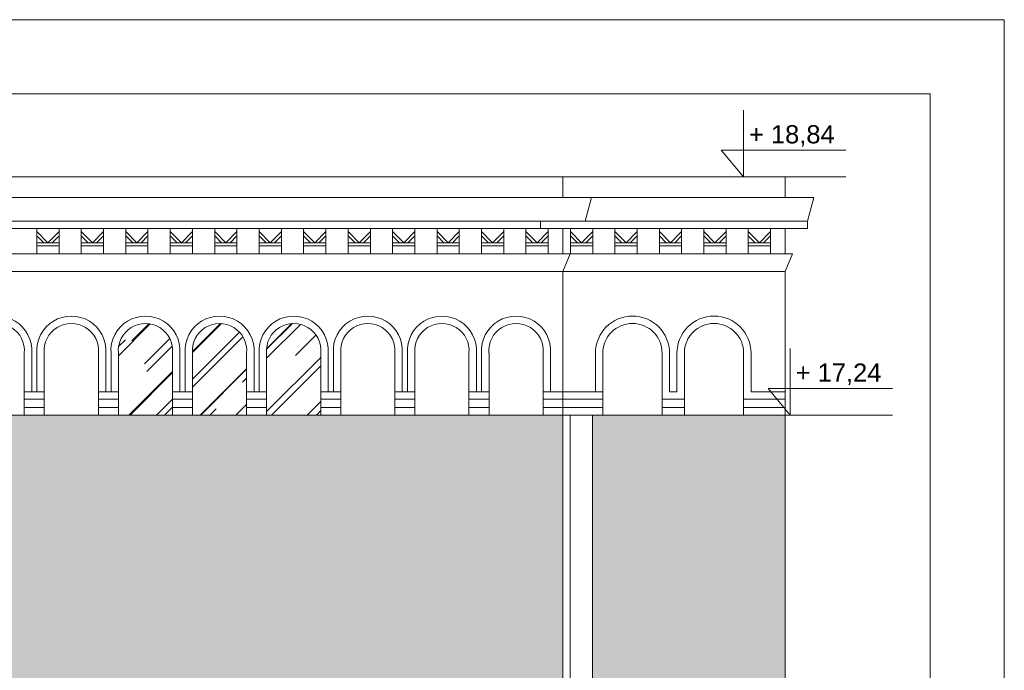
# Model space of a CAD drawing. Header units: millimetres. Extents: x -5254 to 173417, y -28809 to -6400.
# Tile 235 of 256: x 141683 to 142347, y -18130 to -17691. Entities that reach past the tile are written whole.
import ezdxf

# ---------------------------------------------------------------- set-up
doc = ezdxf.new("R2010")
doc.units = ezdxf.units.MM
for name, color, linetype, lineweight in [('mre_cegła', 7, 'Continuous', 5), ('mre_cienka', 7, 'Continuous', 15), ('mre_cienkie', 7, 'Continuous', 9), ('mre_koty', 7, 'Continuous', 13), ('mre_szyby', 7, 'Continuous', 13), ('mre_tabela', 7, 'Continuous', 20), ('mre_ściany', 7, 'Continuous', 20)]:
    doc.layers.add(name, color=color, linetype=linetype, lineweight=lineweight)
doc.styles.add('TABELKA', font='arial.ttf')
pattern_1 = [(0, (131502.005, -23452.909), (0, 6.77418), []), (90, (131502.005, -23452.909), (-10.16, 6.77418), [6.77418, -6.77418])]

# ---------------------------------------------------------------- blocks, each defined once
blk = doc.blocks.new('KOTA')
at = {"color": 0}
for p, q in [((0, 0), (0, 50)), ((-16.57, 20), (76.79, 20)), ((-16.57, 20), (0, 0))]:
    blk.add_line(p, q, dxfattribs=at)
at = {"color": 0, "style": 'TABELKA', "flags": 4}
blk.add_attdef('POZIOM', (1.41, 25), '', height=13.67, rotation=360, dxfattribs=at)

msp = doc.modelspace()

# ---------------------------------------------------------------- hatches: boundary and pattern name
at = {"layer": 'mre_cegła'}
h = msp.add_hatch(dxfattribs=at)
h.set_pattern_fill('AR-BRSTD', color=256, scale=0.1)
h.set_pattern_definition(pattern_1)
h.paths.add_polyline_path([(135894.1, -17957.48), (135764.1, -17957.48), (135764.1, -18945.65), (135894.1, -18945.65)])
h.paths.add_polyline_path([(142198.95, -17957.48), (142170.95, -17957.48), (142068.95, -17957.48), (142068.95, -18945.58), (142146.41, -18945.58), (142198.95, -18945.65)])
h = msp.add_hatch(dxfattribs=at)
h.set_pattern_fill('AR-BRSTD', color=256, scale=0.1)
h.set_pattern_definition(pattern_1)
h.paths.add_polyline_path([(140943.45, -17957.48), (139300.38, -17957.48), (139300.38, -18426.15), (140943.45, -18426.15)])
h.paths.add_polyline_path([(139942.53, -18207.38), (139890.11, -18207.38), (139890.11, -18402.22), (139827.11, -18402.22), (139827.11, -18212.38), (139817.11, -18212.38), (139817.11, -18402.22, -0.256629), (139797.11, -18402.22), (139797.11, -18212.38), (139787.11, -18212.38), (139787.11, -18402.22), (139724.11, -18402.22), (139724.11, -18207.38), (139671.7, -18207.38, -0.552546), (139807.11, -18155.81, -0.552546)], flags=16)
h.paths.add_polyline_path([(140135.02, -18155.81, -0.552546), (140270.43, -18207.38), (140218.02, -18207.38), (140218.02, -18402.22), (140155.02, -18402.22), (140155.02, -18212.38), (140145.02, -18212.38), (140145.02, -18402.22, -0.256629), (140125.02, -18402.22), (140125.02, -18212.38), (140115.02, -18212.38), (140115.02, -18402.22), (140052.02, -18402.22), (140052.02, -18207.38), (139999.61, -18207.38, -0.552546)], flags=16)
h.paths.add_polyline_path([(139620.79, -18207.38), (139568.38, -18207.38), (139568.38, -18402.22), (139505.38, -18402.22), (139505.38, -18212.38), (139495.38, -18212.38), (139495.38, -18402.22, -0.256629), (139475.38, -18402.22), (139475.38, -18212.38), (139465.38, -18212.38), (139465.38, -18402.22), (139402.38, -18402.22), (139402.38, -18207.38), (139349.97, -18207.38, -0.552546), (139485.38, -18155.81, -0.552546)], flags=16)
h.paths.add_polyline_path([(140458.02, -18155.81, -0.552546), (140593.43, -18207.38), (140541.02, -18207.38), (140541.02, -18402.22), (140478.02, -18402.22), (140478.02, -18212.38), (140468.02, -18212.38), (140468.02, -18402.22, -0.256629), (140448.02, -18402.22), (140448.02, -18212.38), (140438.02, -18212.38), (140438.02, -18402.22), (140375.02, -18402.22), (140375.02, -18207.38), (140322.61, -18207.38, -0.552546)], flags=16)
h.paths.add_polyline_path([(140782.02, -18155.81, -0.552546), (140917.43, -18207.38), (140865.02, -18207.38), (140865.02, -18402.22), (140802.02, -18402.22), (140802.02, -18212.38), (140792.02, -18212.38), (140792.02, -18402.22, -0.256629), (140772.02, -18402.22), (140772.02, -18212.38), (140762.02, -18212.38), (140762.02, -18402.22), (140699.02, -18402.22), (140699.02, -18207.38), (140646.61, -18207.38, -0.552546)], flags=16)
h.paths.add_polyline_path([(140943.45, -18438.15), (139300.38, -18438.15), (139300.38, -18945.65), (140943.45, -18945.65)])
h.paths.add_polyline_path([(139915.11, -18627.78), (139915.11, -18652.76), (139905.11, -18652.76), (139905.11, -18844.65), (139914.61, -18844.65), (139914.61, -18865.65), (139890.11, -18865.65), (139890.11, -18859.65), (139880.02, -18859.65), (139875.11, -18859.65), (139739.11, -18859.65), (139734.11, -18859.65), (139724.11, -18859.65), (139724.11, -18865.65), (139699.61, -18865.65), (139699.61, -18844.65), (139709.11, -18844.65), (139709.11, -18652.76), (139699.11, -18652.76), (139699.11, -18627.78, -0.343883)], flags=16)
h.paths.add_polyline_path([(139875.11, -18660.65), (139875.11, -18854.65), (139739.11, -18854.65), (139739.11, -18660.65, -0.294118)], flags=0)
h.paths.add_polyline_path([(139812.11, -18717.93), (139802.11, -18717.93), (139802.11, -18715.93), (139812.11, -18715.93)], flags=0)
h.paths.add_polyline_path([(139812.11, -18727.93), (139812.11, -18729.93), (139802.11, -18729.93), (139802.11, -18727.93)], flags=0)
h.paths.add_polyline_path([(139593.38, -18627.78), (139593.38, -18652.76), (139583.38, -18652.76), (139583.38, -18844.65), (139592.88, -18844.65), (139592.88, -18865.65), (139568.38, -18865.65), (139568.38, -18859.65), (139558.29, -18859.65), (139553.38, -18859.65), (139417.38, -18859.65), (139412.38, -18859.65), (139402.38, -18859.65), (139402.38, -18865.65), (139377.88, -18865.65), (139377.88, -18844.65), (139387.38, -18844.65), (139387.38, -18652.76), (139377.38, -18652.76), (139377.38, -18627.78, -0.343883)], flags=16)
h.paths.add_polyline_path([(140027.02, -18627.78, -0.343883), (140243.02, -18627.78), (140243.02, -18652.76), (140233.02, -18652.76), (140233.02, -18844.65), (140242.52, -18844.65), (140242.52, -18865.65), (140218.02, -18865.65), (140218.02, -18859.65), (140207.93, -18859.65), (140203.02, -18859.65), (140067.02, -18859.65), (140062.02, -18859.65), (140052.02, -18859.65), (140052.02, -18865.65), (140027.52, -18865.65), (140027.52, -18844.65), (140037.02, -18844.65), (140037.02, -18652.76), (140027.02, -18652.76)], flags=16)
h.paths.add_polyline_path([(139553.38, -18660.65), (139553.38, -18854.65), (139417.38, -18854.65), (139417.38, -18660.65, -0.294118)], flags=0)
h.paths.add_polyline_path([(140067.02, -18660.65, -0.294118), (140203.02, -18660.65), (140203.02, -18854.65), (140067.02, -18854.65)], flags=0)
h.paths.add_polyline_path([(139490.38, -18715.93), (139490.38, -18717.93), (139480.38, -18717.93), (139480.38, -18715.93)], flags=0)
h.paths.add_polyline_path([(140140.02, -18715.93), (140140.02, -18717.93), (140130.02, -18717.93), (140130.02, -18715.93)], flags=0)
h.paths.add_polyline_path([(139490.38, -18727.93), (139490.38, -18729.93), (139480.38, -18729.93), (139480.38, -18727.93)], flags=0)
h.paths.add_polyline_path([(140140.02, -18727.93), (140140.02, -18729.93), (140130.02, -18729.93), (140130.02, -18727.93)], flags=0)
h.paths.add_polyline_path([(140350.02, -18627.78, -0.343883), (140566.02, -18627.78), (140566.02, -18652.76), (140556.02, -18652.76), (140556.02, -18844.65), (140565.52, -18844.65), (140565.52, -18865.65), (140541.02, -18865.65), (140541.02, -18859.65), (140530.93, -18859.65), (140526.02, -18859.65), (140390.02, -18859.65), (140385.02, -18859.65), (140375.02, -18859.65), (140375.02, -18865.65), (140350.52, -18865.65), (140350.52, -18844.65), (140360.02, -18844.65), (140360.02, -18652.76), (140350.02, -18652.76)], flags=16)
h.paths.add_polyline_path([(140390.02, -18660.65, -0.294118), (140526.02, -18660.65), (140526.02, -18854.65), (140390.02, -18854.65)], flags=0)
h.paths.add_polyline_path([(140463.02, -18715.93), (140463.02, -18717.93), (140453.02, -18717.93), (140453.02, -18715.93)], flags=0)
h.paths.add_polyline_path([(140463.02, -18727.93), (140463.02, -18729.93), (140453.02, -18729.93), (140453.02, -18727.93)], flags=0)
h.paths.add_polyline_path([(140674.02, -18627.78, -0.343883), (140890.02, -18627.78), (140890.02, -18652.76), (140880.02, -18652.76), (140880.02, -18844.65), (140889.52, -18844.65), (140889.52, -18865.65), (140865.02, -18865.65), (140865.02, -18859.65), (140854.93, -18859.65), (140850.02, -18859.65), (140714.02, -18859.65), (140709.02, -18859.65), (140699.02, -18859.65), (140699.02, -18865.65), (140674.52, -18865.65), (140674.52, -18844.65), (140684.02, -18844.65), (140684.02, -18652.76), (140674.02, -18652.76)], flags=16)
h.paths.add_polyline_path([(140714.02, -18660.65, -0.294118), (140850.02, -18660.65), (140850.02, -18854.65), (140714.02, -18854.65)], flags=0)
h.paths.add_polyline_path([(140787.02, -18715.93), (140787.02, -18717.93), (140777.02, -18717.93), (140777.02, -18715.93)], flags=0)
h.paths.add_polyline_path([(140787.02, -18727.93), (140787.02, -18729.93), (140777.02, -18729.93), (140777.02, -18727.93)], flags=0)
h.paths.add_polyline_path([(142048.95, -18438.11), (140963.45, -18438.15), (140963.45, -18945.65), (142048.95, -18945.58)])
h.paths.add_polyline_path([(141318.81, -18627.78), (141318.81, -18652.76), (141308.81, -18652.76), (141308.81, -18844.65), (141318.31, -18844.65), (141318.31, -18865.65), (141293.81, -18865.65), (141293.81, -18859.65), (141283.72, -18859.65), (141278.72, -18859.65), (141142.72, -18859.65), (141137.81, -18859.65), (141127.81, -18859.65), (141127.81, -18865.65), (141103.31, -18865.65), (141103.31, -18844.65), (141112.81, -18844.65), (141112.81, -18652.76), (141102.81, -18652.76), (141102.81, -18627.78, -0.343883)], flags=16)
h.paths.add_polyline_path([(141293.72, -18652.69), (141293.72, -18652.76, 0.326659), (141127.72, -18652.76), (141127.72, -18652.83, -0.32666)], flags=0)
h.paths.add_polyline_path([(141278.72, -18660.65), (141278.72, -18854.65), (141142.72, -18854.65), (141142.72, -18660.65, -0.294118)], flags=0)
h.paths.add_polyline_path([(141205.72, -18715.93), (141215.72, -18715.93), (141215.72, -18717.93), (141205.72, -18717.93)], flags=0)
h.paths.add_polyline_path([(141215.72, -18727.93), (141215.72, -18729.93), (141205.72, -18729.93), (141205.72, -18727.93)], flags=0)
h.paths.add_polyline_path([(141436.12, -18627.78, -0.343883), (141652.12, -18627.78), (141652.12, -18652.76), (141642.12, -18652.76), (141642.12, -18844.65), (141651.62, -18844.65), (141651.62, -18865.65), (141627.12, -18865.65), (141627.12, -18859.65), (141617.03, -18859.65), (141612.03, -18859.65), (141476.03, -18859.65), (141471.12, -18859.65), (141461.12, -18859.65), (141461.12, -18865.65), (141436.62, -18865.65), (141436.62, -18844.65), (141446.12, -18844.65), (141446.12, -18652.76), (141436.12, -18652.76)], flags=16)
h.paths.add_polyline_path([(141627.03, -18652.69), (141627.03, -18652.76, 0.326659), (141461.03, -18652.76), (141461.03, -18652.83, -0.32666)], flags=0)
h.paths.add_polyline_path([(141476.03, -18660.65, -0.294118), (141612.03, -18660.65), (141612.03, -18854.65), (141476.03, -18854.65)], flags=0)
h.paths.add_polyline_path([(141549.03, -18715.93), (141549.03, -18717.93), (141539.03, -18717.93), (141539.03, -18715.93)], flags=0)
h.paths.add_polyline_path([(141549.03, -18727.93), (141549.03, -18729.93), (141539.03, -18729.93), (141539.03, -18727.93)], flags=0)
h.paths.add_polyline_path([(141764.76, -18627.78, -0.343883), (141980.76, -18627.78), (141980.76, -18652.76), (141970.76, -18652.76), (141970.76, -18844.65), (141980.26, -18844.65), (141980.26, -18865.65), (141955.76, -18865.65), (141955.76, -18859.65), (141945.66, -18859.65), (141940.66, -18859.65), (141804.66, -18859.65), (141799.76, -18859.65), (141789.76, -18859.65), (141789.76, -18865.65), (141765.26, -18865.65), (141765.26, -18844.65), (141774.76, -18844.65), (141774.76, -18652.76), (141764.76, -18652.76)], flags=16)
h.paths.add_polyline_path([(141955.66, -18652.69), (141955.66, -18652.76, 0.326659), (141789.66, -18652.76), (141789.66, -18652.83, -0.32666)], flags=0)
h.paths.add_polyline_path([(141804.66, -18660.65, -0.294118), (141940.66, -18660.65), (141940.66, -18854.65), (141804.66, -18854.65)], flags=0)
h.paths.add_polyline_path([(141877.66, -18715.93), (141877.66, -18717.93), (141867.66, -18717.93), (141867.66, -18715.93)], flags=0)
h.paths.add_polyline_path([(141877.66, -18727.93), (141877.66, -18729.93), (141867.66, -18729.93), (141867.66, -18727.93)], flags=0)
h.paths.add_polyline_path([(142048.95, -17957.48), (140963.45, -17957.48), (140963.45, -18426.15), (142048.95, -18426.11)])
h.paths.add_polyline_path([(141210.72, -18155.81, -0.552546), (141346.13, -18207.38), (141293.72, -18207.38), (141293.72, -18402.22), (141230.72, -18402.22), (141230.72, -18212.38), (141220.72, -18212.38), (141220.72, -18402.22, -0.256629), (141200.72, -18402.22), (141200.72, -18212.38), (141190.72, -18212.38), (141190.72, -18402.22), (141127.72, -18402.22), (141127.72, -18207.38), (141075.31, -18207.38, -0.552546)], flags=16)
h.paths.add_polyline_path([(141544.03, -18155.81, -0.552546), (141679.45, -18207.38), (141627.03, -18207.38), (141627.03, -18402.22), (141564.03, -18402.22), (141564.03, -18212.38), (141554.03, -18212.38), (141554.03, -18402.22, -0.256629), (141534.03, -18402.22), (141534.03, -18212.38), (141524.03, -18212.38), (141524.03, -18402.22), (141461.03, -18402.22), (141461.03, -18207.38), (141408.62, -18207.38, -0.552546)], flags=16)
h.paths.add_polyline_path([(141737.25, -18207.38, -0.552546), (141872.66, -18155.81, -0.552546), (142008.08, -18207.38), (141955.66, -18207.38), (141955.66, -18402.22), (141892.66, -18402.22), (141892.66, -18212.38), (141882.66, -18212.38), (141882.66, -18402.22, -0.256629), (141862.66, -18402.22), (141862.66, -18212.38), (141852.66, -18212.38), (141852.66, -18402.22), (141789.66, -18402.22), (141789.66, -18207.38)], flags=16)
at = {"layer": 'mre_szyby'}
h = msp.add_hatch(dxfattribs=at)
h.set_pattern_fill('AR-RROOF', color=256, angle=45)
h.set_pattern_definition([(45, (131502.005, -23452.91), (21.552615, 57.47364), [381, -50.8, 127, -25.4]), (45, (131516.912, -23420.04), (-41.84799, 5.92697), [76.2, -8.382, 152.4, -19.05]), (45, (131495.719, -23428.662), (81.36112, 105.428207), [203.2, -35.56, 101.6, -25.4])])
h.paths.add_polyline_path([(141185.65, -17915.7, 1.09589), (141149.15, -17915.7), (141149.15, -17957.48), (141185.65, -17957.48), (141185.65, -17941.81)])
h.paths.add_polyline_path([(141199.15, -17915.7), (141199.15, -17957.48), (141235.65, -17957.48), (141235.65, -17941.81), (141235.65, -17915.7, 1.09589)])
h.paths.add_polyline_path([(141285.65, -17915.7, 1.09589), (141249.15, -17915.7), (141249.15, -17957.48), (141285.65, -17957.48), (141285.65, -17941.81)])
h.paths.add_polyline_path([(141449.15, -17915.7), (141449.15, -17957.48), (141485.65, -17957.48), (141485.65, -17941.81), (141485.65, -17915.7, 1.09589)])
h.paths.add_polyline_path([(141499.15, -17915.7), (141499.15, -17957.48), (141535.65, -17957.48), (141535.65, -17915.7, 1.09589)])
h.paths.add_polyline_path([(141585.65, -17915.7, 1.09589), (141549.15, -17915.7), (141549.15, -17957.48), (141585.65, -17957.48), (141585.65, -17941.81)])
h.paths.add_polyline_path([(141785.65, -17915.7, 1.09589), (141749.15, -17915.7), (141749.15, -17957.48), (141785.65, -17957.48), (141785.65, -17941.81)])
h.paths.add_polyline_path([(141835.65, -17915.7, 1.09589), (141799.15, -17915.7), (141799.15, -17957.48), (141835.65, -17957.48), (141835.65, -17941.81)])
h.paths.add_polyline_path([(141849.15, -17915.7), (141849.15, -17957.48), (141885.65, -17957.48), (141885.65, -17941.81), (141885.65, -17915.7, 1.09589)])

# ---------------------------------------------------------------- linework, layer by layer
at = {"layer": 'mre_cienka'}
for points in [[(135914.1, -17796.7), (142048.95, -17796.7)], [(142048.95, -17810.7), (142048.95, -17796.7)], [(142048.95, -17796.7), (142048.95, -17810.7)], [(142198.95, -17810.7), (142198.95, -17796.7), (142048.95, -17796.7)], [(142048.95, -17810.7), (142048.95, -17796.7)], [(135914.1, -17810.7), (142048.95, -17810.7)], [(142198.95, -17810.7), (142048.95, -17810.7)], [(142053.95, -18426.15), (142053.95, -17957.48)], [(142068.95, -19760.1), (142068.95, -17957.48)]]:
    msp.add_lwpolyline(points, dxfattribs=at)
at = {"layer": 'mre_cienkie'}
for p, q in [((142155.87, -17796.7), (142239.89, -17796.7)), ((142187.39, -17957.48), (142271.41, -17957.48))]:
    msp.add_line(p, q, dxfattribs=at)
for points in [[(142048.95, -17810.7), (135914.1, -17810.7)], [(142048.95, -17810.7), (142068.26, -17810.7)], [(142048.95, -17810.7), (142068.26, -17810.7)], [(142063.95, -17826.7), (142068.26, -17810.7)], [(142198.95, -17810.7), (142068.26, -17810.7)], [(142198.95, -17810.7), (142218.26, -17810.7)], [(142213.95, -17826.7), (142218.26, -17810.7)], [(142048.95, -17826.7), (135914.1, -17826.7)], [(142048.95, -17826.7), (142033.95, -17826.7), (142033.95, -17831.7)], [(142198.95, -17826.7), (142048.95, -17826.7)], [(142198.95, -17826.7), (142213.95, -17826.7), (142213.95, -17831.7)], [(142048.95, -17831.7), (135914.1, -17831.7)], [(141694.1, -17848.7), (141694.1, -17831.7)], [(141694.1, -17833.7), (141701.6, -17841.2)], [(141709.1, -17833.7), (141701.6, -17841.2)], [(141709.1, -17848.7), (141709.1, -17831.7)], [(141724.1, -17848.7), (141724.1, -17831.7)], [(141724.1, -17833.7), (141731.6, -17841.2)], [(141739.1, -17833.7), (141731.6, -17841.2)], [(141739.1, -17848.7), (141739.1, -17831.7)], [(141754.1, -17848.7), (141754.1, -17831.7)], [(141754.1, -17833.7), (141761.6, -17841.2)], [(141769.1, -17833.7), (141761.6, -17841.2)], [(141769.1, -17848.7), (141769.1, -17831.7)], [(141784.1, -17848.7), (141784.1, -17831.7)], [(141784.1, -17833.7), (141791.6, -17841.2)], [(141799.1, -17833.7), (141791.6, -17841.2)], [(141799.1, -17848.7), (141799.1, -17831.7)], [(141814.1, -17848.7), (141814.1, -17831.7)], [(141814.1, -17833.7), (141821.6, -17841.2)], [(141829.1, -17833.7), (141821.6, -17841.2)], [(141829.1, -17848.7), (141829.1, -17831.7)], [(141844.1, -17848.7), (141844.1, -17831.7)], [(141844.1, -17833.7), (141851.6, -17841.2)], [(141859.1, -17833.7), (141851.6, -17841.2)], [(141859.1, -17848.7), (141859.1, -17831.7)], [(141874.1, -17848.7), (141874.1, -17831.7)], [(141874.1, -17833.7), (141881.6, -17841.2)], [(141889.1, -17833.7), (141881.6, -17841.2)], [(141889.1, -17848.7), (141889.1, -17831.7)], [(141904.1, -17848.7), (141904.1, -17831.7)], [(141904.1, -17833.7), (141911.6, -17841.2)], [(141919.1, -17833.7), (141911.6, -17841.2)], [(141919.1, -17848.7), (141919.1, -17831.7)], [(141934.1, -17848.7), (141934.1, -17831.7)], [(141934.1, -17833.7), (141941.6, -17841.2)], [(141949.1, -17833.7), (141941.6, -17841.2)], [(141949.1, -17848.7), (141949.1, -17831.7)], [(141964.1, -17848.7), (141964.1, -17831.7)], [(141964.1, -17833.7), (141971.6, -17841.2)], [(141979.1, -17833.7), (141971.6, -17841.2)], [(141979.1, -17848.7), (141979.1, -17831.7)], [(141994.1, -17848.7), (141994.1, -17831.7)], [(141994.1, -17833.7), (142001.6, -17841.2)], [(142009.1, -17833.7), (142001.6, -17841.2)], [(142009.1, -17848.7), (142009.1, -17831.7)], [(142024.1, -17848.7), (142024.1, -17831.7)], [(142024.1, -17833.7), (142031.6, -17841.2)], [(142039.1, -17833.7), (142031.6, -17841.2)], [(142048.95, -17831.7), (142033.95, -17831.7)], [(142039.1, -17848.7), (142039.1, -17831.7)], [(142048.95, -17848.7), (142048.95, -17831.7)], [(142048.95, -17831.7), (142063.95, -17831.7)], [(142048.95, -17831.7), (142063.95, -17831.7)], [(142048.95, -17848.7), (142048.95, -17831.7)], [(142048.95, -17848.7), (142048.95, -17831.7)], [(142048.95, -17848.7), (142048.95, -17831.7)], [(142054.1, -17848.7), (142054.1, -17831.7)], [(142054.1, -17833.7), (142061.6, -17841.2)], [(142069.1, -17833.7), (142061.6, -17841.2)], [(142198.95, -17831.7), (142063.95, -17831.7)], [(142069.1, -17848.7), (142069.1, -17831.7)], [(142084.1, -17848.7), (142084.1, -17831.7)], [(142084.1, -17833.7), (142091.6, -17841.2)], [(142099.1, -17833.7), (142091.6, -17841.2)], [(142099.1, -17848.7), (142099.1, -17831.7)], [(142114.1, -17848.7), (142114.1, -17831.7)], [(142114.1, -17833.7), (142121.6, -17841.2)], [(142129.1, -17833.7), (142121.6, -17841.2)], [(142129.1, -17848.7), (142129.1, -17831.7)], [(142144.1, -17848.7), (142144.1, -17831.7)], [(142144.1, -17833.7), (142151.6, -17841.2)], [(142159.1, -17833.7), (142151.6, -17841.2)], [(142159.1, -17848.7), (142159.1, -17831.7)], [(142174.1, -17848.7), (142174.1, -17831.7)], [(142174.1, -17833.7), (142181.6, -17841.2)], [(142189.1, -17833.7), (142181.6, -17841.2)], [(142189.1, -17848.7), (142189.1, -17831.7)], [(142198.95, -17831.7), (142213.95, -17831.7)], [(142198.95, -17848.7), (142198.95, -17831.7)], [(141694.1, -17836.53), (141698.77, -17841.2)], [(141701.6, -17841.2), (141694.1, -17841.2)], [(141701.6, -17841.2), (141709.1, -17841.2)], [(141709.1, -17836.53), (141704.43, -17841.2)], [(141724.1, -17836.53), (141728.77, -17841.2)], [(141731.6, -17841.2), (141724.1, -17841.2)], [(141731.6, -17841.2), (141739.1, -17841.2)], [(141739.1, -17836.53), (141734.43, -17841.2)], [(141754.1, -17836.53), (141758.77, -17841.2)], [(141761.6, -17841.2), (141754.1, -17841.2)], [(141761.6, -17841.2), (141769.1, -17841.2)], [(141769.1, -17836.53), (141764.43, -17841.2)], [(141784.1, -17836.53), (141788.77, -17841.2)], [(141791.6, -17841.2), (141784.1, -17841.2)], [(141791.6, -17841.2), (141799.1, -17841.2)], [(141799.1, -17836.53), (141794.43, -17841.2)], [(141814.1, -17836.53), (141818.77, -17841.2)], [(141821.6, -17841.2), (141814.1, -17841.2)], [(141821.6, -17841.2), (141829.1, -17841.2)], [(141829.1, -17836.53), (141824.43, -17841.2)], [(141844.1, -17836.53), (141848.77, -17841.2)], [(141851.6, -17841.2), (141844.1, -17841.2)], [(141851.6, -17841.2), (141859.1, -17841.2)], [(141859.1, -17836.53), (141854.43, -17841.2)], [(141874.1, -17836.53), (141878.77, -17841.2)], [(141881.6, -17841.2), (141874.1, -17841.2)], [(141881.6, -17841.2), (141889.1, -17841.2)], [(141889.1, -17836.53), (141884.43, -17841.2)], [(141904.1, -17836.53), (141908.77, -17841.2)], [(141911.6, -17841.2), (141904.1, -17841.2)], [(141911.6, -17841.2), (141919.1, -17841.2)], [(141919.1, -17836.53), (141914.43, -17841.2)], [(141934.1, -17836.53), (141938.77, -17841.2)], [(141941.6, -17841.2), (141934.1, -17841.2)], [(141941.6, -17841.2), (141949.1, -17841.2)], [(141949.1, -17836.53), (141944.43, -17841.2)], [(141964.1, -17836.53), (141968.77, -17841.2)], [(141971.6, -17841.2), (141964.1, -17841.2)], [(141971.6, -17841.2), (141979.1, -17841.2)], [(141979.1, -17836.53), (141974.43, -17841.2)], [(141994.1, -17836.53), (141998.77, -17841.2)], [(142001.6, -17841.2), (141994.1, -17841.2)], [(142001.6, -17841.2), (142009.1, -17841.2)], [(142009.1, -17836.53), (142004.43, -17841.2)], [(142024.1, -17836.53), (142028.77, -17841.2)], [(142031.6, -17841.2), (142024.1, -17841.2)], [(142031.6, -17841.2), (142039.1, -17841.2)], [(142039.1, -17836.53), (142034.43, -17841.2)], [(142054.1, -17836.53), (142058.77, -17841.2)], [(142061.6, -17841.2), (142054.1, -17841.2)], [(142061.6, -17841.2), (142069.1, -17841.2)], [(142069.1, -17836.53), (142064.43, -17841.2)], [(142084.1, -17836.53), (142088.77, -17841.2)], [(142091.6, -17841.2), (142084.1, -17841.2)], [(142091.6, -17841.2), (142099.1, -17841.2)], [(142099.1, -17836.53), (142094.43, -17841.2)], [(142114.1, -17836.53), (142118.77, -17841.2)], [(142121.6, -17841.2), (142114.1, -17841.2)], [(142121.6, -17841.2), (142129.1, -17841.2)], [(142129.1, -17836.53), (142124.43, -17841.2)], [(142144.1, -17836.53), (142148.77, -17841.2)], [(142151.6, -17841.2), (142144.1, -17841.2)], [(142151.6, -17841.2), (142159.1, -17841.2)], [(142159.1, -17836.53), (142154.43, -17841.2)], [(142174.1, -17836.53), (142178.77, -17841.2)], [(142181.6, -17841.2), (142174.1, -17841.2)], [(142181.6, -17841.2), (142189.1, -17841.2)], [(142189.1, -17836.53), (142184.43, -17841.2)], [(141701.6, -17843.2), (141694.1, -17843.2)], [(141701.6, -17843.2), (141709.1, -17843.2)], [(141731.6, -17843.2), (141724.1, -17843.2)], [(141731.6, -17843.2), (141739.1, -17843.2)], [(141761.6, -17843.2), (141754.1, -17843.2)], [(141761.6, -17843.2), (141769.1, -17843.2)], [(141791.6, -17843.2), (141784.1, -17843.2)], [(141791.6, -17843.2), (141799.1, -17843.2)], [(141821.6, -17843.2), (141814.1, -17843.2)], [(141821.6, -17843.2), (141829.1, -17843.2)], [(141851.6, -17843.2), (141844.1, -17843.2)], [(141851.6, -17843.2), (141859.1, -17843.2)], [(141881.6, -17843.2), (141874.1, -17843.2)], [(141881.6, -17843.2), (141889.1, -17843.2)], [(141911.6, -17843.2), (141904.1, -17843.2)], [(141911.6, -17843.2), (141919.1, -17843.2)], [(141941.6, -17843.2), (141934.1, -17843.2)], [(141941.6, -17843.2), (141949.1, -17843.2)], [(141971.6, -17843.2), (141964.1, -17843.2)], [(141971.6, -17843.2), (141979.1, -17843.2)], [(142001.6, -17843.2), (141994.1, -17843.2)], [(142001.6, -17843.2), (142009.1, -17843.2)], [(142031.6, -17843.2), (142024.1, -17843.2)], [(142031.6, -17843.2), (142039.1, -17843.2)], [(142061.6, -17843.2), (142054.1, -17843.2)], [(142061.6, -17843.2), (142069.1, -17843.2)], [(142091.6, -17843.2), (142084.1, -17843.2)], [(142091.6, -17843.2), (142099.1, -17843.2)], [(142121.6, -17843.2), (142114.1, -17843.2)], [(142121.6, -17843.2), (142129.1, -17843.2)], [(142151.6, -17843.2), (142144.1, -17843.2)], [(142151.6, -17843.2), (142159.1, -17843.2)], [(142181.6, -17843.2), (142174.1, -17843.2)], [(142181.6, -17843.2), (142189.1, -17843.2)], [(142048.95, -17848.7), (135909.1, -17848.7)], [(142198.95, -17848.7), (142048.95, -17848.7)], [(142048.95, -17860.7), (142053.95, -17848.7), (142048.95, -17848.7)], [(142203.95, -17848.7), (142198.95, -17860.7)], [(142198.95, -17860.7), (142203.95, -17848.7), (142198.95, -17848.7)], [(142048.95, -17860.7), (135914.1, -17860.7)], [(142048.95, -19767.6), (142048.95, -17860.7)], [(142048.95, -17860.7), (142198.95, -17860.7)], [(142048.95, -17952.48), (142048.95, -17895.7)], [(141685.65, -17915.7), (141685.65, -17957.48)], [(141690.65, -17915.7), (141690.65, -17941.81)], [(141694.15, -17915.7), (141694.15, -17941.81)], [(141699.15, -17957.48), (141699.15, -17915.7)], [(141735.65, -17915.7), (141735.65, -17957.48)], [(141740.65, -17915.7), (141740.65, -17941.81)], [(141744.15, -17915.7), (141744.15, -17941.81)], [(141749.15, -17957.48), (141749.15, -17915.7)], [(141785.65, -17915.7), (141785.65, -17957.48)], [(141790.65, -17915.7), (141790.65, -17941.81)], [(141794.15, -17915.7), (141794.15, -17941.81)], [(141799.15, -17957.48), (141799.15, -17915.7)], [(141835.65, -17915.7), (141835.65, -17957.48)], [(141840.65, -17915.7), (141840.65, -17941.81)], [(141844.15, -17915.7), (141844.15, -17941.81)], [(141849.15, -17957.48), (141849.15, -17915.7)], [(141885.65, -17915.7), (141885.65, -17957.48)], [(141890.65, -17915.7), (141890.65, -17941.81)], [(141894.15, -17915.7), (141894.15, -17941.81)], [(141899.15, -17957.48), (141899.15, -17915.7)], [(141935.65, -17915.7), (141935.65, -17957.48)], [(141940.65, -17915.7), (141940.65, -17941.81)], [(141944.15, -17915.7), (141944.15, -17941.81)], [(141949.15, -17957.48), (141949.15, -17915.7)], [(141985.65, -17915.7), (141985.65, -17957.48)], [(141990.65, -17915.7), (141990.65, -17941.81)], [(141994.15, -17915.7), (141994.15, -17941.81)], [(141999.15, -17957.48), (141999.15, -17915.7)], [(142035.65, -17915.7), (142035.65, -17957.48)], [(142040.65, -17915.7), (142040.65, -17941.81)], [(142070.95, -17915.7), (142070.95, -17941.81)], [(142075.95, -17915.7), (142075.95, -17957.48)], [(142115.95, -17915.7), (142115.95, -17957.48)], [(142120.95, -17915.7), (142120.95, -17941.81)], [(142125.95, -17915.7), (142125.95, -17941.81)], [(142130.95, -17915.7), (142130.95, -17957.48)], [(142170.95, -17915.7), (142170.95, -17957.48)], [(142175.95, -17915.7), (142175.95, -17941.81)], [(141685.65, -17941.81), (141685.65, -17957.48)], [(141685.65, -17941.81), (141685.65, -17957.48)], [(141685.65, -17941.81), (141685.65, -17957.48)], [(141685.65, -17941.81), (141685.65, -17957.48)], [(141685.65, -17941.81), (141685.65, -17957.48)], [(141690.65, -17941.81), (141685.65, -17941.81)], [(141685.65, -17946.81), (141699.15, -17946.81)], [(141690.65, -17941.81), (141694.15, -17941.81)], [(141694.15, -17941.81), (141699.15, -17941.81)], [(141735.65, -17941.81), (141735.65, -17957.48)], [(141735.65, -17941.81), (141735.65, -17957.48)], [(141735.65, -17941.81), (141735.65, -17957.48)], [(141735.65, -17941.81), (141735.65, -17957.48)], [(141735.65, -17941.81), (141735.65, -17957.48)], [(141740.65, -17941.81), (141735.65, -17941.81)], [(141735.65, -17946.81), (141749.15, -17946.81)], [(141740.65, -17941.81), (141744.15, -17941.81)], [(141744.15, -17941.81), (141749.15, -17941.81)], [(141785.65, -17941.81), (141785.65, -17957.48)], [(141785.65, -17941.81), (141785.65, -17957.48)], [(141785.65, -17941.81), (141785.65, -17957.48)], [(141785.65, -17941.81), (141785.65, -17957.48)], [(141785.65, -17941.81), (141785.65, -17957.48)], [(141790.65, -17941.81), (141785.65, -17941.81)], [(141785.65, -17946.81), (141799.15, -17946.81)], [(141790.65, -17941.81), (141794.15, -17941.81)], [(141794.15, -17941.81), (141799.15, -17941.81)], [(141835.65, -17941.81), (141835.65, -17957.48)], [(141835.65, -17941.81), (141835.65, -17957.48)], [(141835.65, -17941.81), (141835.65, -17957.48)], [(141835.65, -17941.81), (141835.65, -17957.48)], [(141835.65, -17941.81), (141835.65, -17957.48)], [(141840.65, -17941.81), (141835.65, -17941.81)], [(141835.65, -17946.81), (141849.15, -17946.81)], [(141840.65, -17941.81), (141844.15, -17941.81)], [(141844.15, -17941.81), (141849.15, -17941.81)], [(141885.65, -17941.81), (141885.65, -17957.48)], [(141885.65, -17941.81), (141885.65, -17957.48)], [(141885.65, -17941.81), (141885.65, -17957.48)], [(141885.65, -17941.81), (141885.65, -17957.48)], [(141885.65, -17941.81), (141885.65, -17957.48)], [(141890.65, -17941.81), (141885.65, -17941.81)], [(141885.65, -17946.81), (141899.15, -17946.81)], [(141890.65, -17941.81), (141894.15, -17941.81)], [(141894.15, -17941.81), (141899.15, -17941.81)], [(141935.65, -17941.81), (141935.65, -17957.48)], [(141935.65, -17941.81), (141935.65, -17957.48)], [(141935.65, -17941.81), (141935.65, -17957.48)], [(141935.65, -17941.81), (141935.65, -17957.48)], [(141935.65, -17941.81), (141935.65, -17957.48)], [(141940.65, -17941.81), (141935.65, -17941.81)], [(141935.65, -17946.81), (141949.15, -17946.81)], [(141940.65, -17941.81), (141944.15, -17941.81)], [(141944.15, -17941.81), (141949.15, -17941.81)], [(141985.65, -17941.81), (141985.65, -17957.48)], [(141985.65, -17941.81), (141985.65, -17957.48)], [(141985.65, -17941.81), (141985.65, -17957.48)], [(141985.65, -17941.81), (141985.65, -17957.48)], [(141985.65, -17941.81), (141985.65, -17957.48)], [(141990.65, -17941.81), (141985.65, -17941.81)], [(141985.65, -17946.81), (141999.15, -17946.81)], [(141990.65, -17941.81), (141994.15, -17941.81)], [(141994.15, -17941.81), (141999.15, -17941.81)], [(142075.95, -17941.81), (142035.65, -17941.81)], [(142075.95, -17946.81), (142035.65, -17946.81)], [(142130.95, -17946.81), (142115.95, -17946.81)], [(142125.95, -17941.81), (142120.95, -17941.81)], [(142198.95, -17946.81), (142170.95, -17946.81)], [(142198.95, -17941.81), (142175.95, -17941.81)], [(141685.65, -17952.48), (141699.15, -17952.48)], [(141735.65, -17952.48), (141749.15, -17952.48)], [(141785.65, -17952.48), (141799.15, -17952.48)], [(141835.65, -17952.48), (141849.15, -17952.48)], [(141885.65, -17952.48), (141899.15, -17952.48)], [(141935.65, -17952.48), (141949.15, -17952.48)], [(141985.65, -17952.48), (141999.15, -17952.48)], [(142075.95, -17952.48), (142035.65, -17952.48)], [(142130.95, -17952.48), (142115.95, -17952.48)], [(142198.95, -17952.48), (142170.95, -17952.48)], [(142170.95, -17957.48), (135764.1, -17957.48)], [(141690.65, -17957.48), (141685.65, -17957.48)], [(141690.65, -17957.48), (141685.65, -17957.48)], [(141690.65, -17957.48), (141685.65, -17957.48)], [(141694.15, -17957.48), (141699.15, -17957.48)], [(141740.65, -17957.48), (141735.65, -17957.48)], [(141740.65, -17957.48), (141735.65, -17957.48)], [(141740.65, -17957.48), (141735.65, -17957.48)], [(141744.15, -17957.48), (141749.15, -17957.48)], [(141790.65, -17957.48), (141785.65, -17957.48)], [(141790.65, -17957.48), (141785.65, -17957.48)], [(141790.65, -17957.48), (141785.65, -17957.48)], [(141794.15, -17957.48), (141799.15, -17957.48)], [(141840.65, -17957.48), (141835.65, -17957.48)], [(141840.65, -17957.48), (141835.65, -17957.48)], [(141840.65, -17957.48), (141835.65, -17957.48)], [(141844.15, -17957.48), (141849.15, -17957.48)], [(141890.65, -17957.48), (141885.65, -17957.48)], [(141890.65, -17957.48), (141885.65, -17957.48)], [(141890.65, -17957.48), (141885.65, -17957.48)], [(141894.15, -17957.48), (141899.15, -17957.48)], [(141940.65, -17957.48), (141935.65, -17957.48)], [(141940.65, -17957.48), (141935.65, -17957.48)], [(141940.65, -17957.48), (141935.65, -17957.48)], [(141944.15, -17957.48), (141949.15, -17957.48)], [(141990.65, -17957.48), (141985.65, -17957.48)], [(141990.65, -17957.48), (141985.65, -17957.48)], [(141990.65, -17957.48), (141985.65, -17957.48)], [(141994.15, -17957.48), (141999.15, -17957.48)], [(142075.95, -17957.48), (142035.65, -17957.48)], [(142040.65, -17957.48), (142035.65, -17957.48)], [(142130.95, -17957.48), (142115.95, -17957.48)], [(142170.95, -17957.48), (142198.95, -17957.48)]]:
    msp.add_lwpolyline(points, dxfattribs=at)
for centre, radius, start, end in [((141667.4, -17914.02), 23.31, 355.84565, 184.15435), ((141717.4, -17914.02), 23.31, 355.84565, 184.15435), ((141767.4, -17914.02), 23.31, 355.84565, 184.15435), ((141817.4, -17914.02), 23.31, 355.84565, 184.15435), ((141867.4, -17914.02), 23.31, 355.84565, 184.15435), ((141917.4, -17914.02), 23.31, 355.84565, 184.15435), ((141967.4, -17914.02), 23.31, 355.84565, 184.15435), ((142017.4, -17914.02), 23.31, 355.84565, 184.15435), ((142095.95, -17915.7), 25, 0, 180), ((142150.95, -17915.7), 25, 0, 180), ((141667.4, -17914.03), 18.33, 354.7609, 185.2391), ((141717.4, -17914.03), 18.33, 354.7609, 185.2391), ((141767.4, -17914.03), 18.33, 354.7609, 185.2391), ((141817.4, -17914.03), 18.33, 354.7609, 185.2391), ((141867.4, -17914.03), 18.33, 354.7609, 185.2391), ((141917.4, -17914.03), 18.33, 354.7609, 185.2391), ((141967.4, -17914.03), 18.33, 354.7609, 185.2391), ((142017.4, -17914.03), 18.33, 354.7609, 185.2391), ((142095.95, -17915.7), 20, 0, 180), ((142150.95, -17915.7), 20, 0, 180)]:
    msp.add_arc(centre, radius, start, end, dxfattribs=at)
at = {"layer": 'mre_tabela'}
for points in [[(135466.62, -17690.72), (142346.78, -17690.72), (142346.78, -20660.72), (135466.62, -20660.72)], [(135516.62, -17740.72), (142296.78, -17740.72), (142296.78, -20610.72), (135516.62, -20610.72)]]:
    msp.add_lwpolyline(points, close=True, dxfattribs=at)
at = {"layer": 'mre_ściany'}
for points in [[(142048.95, -19767.6), (142048.95, -17860.7)], [(142198.95, -18945.65), (142198.95, -17860.7)]]:
    msp.add_lwpolyline(points, dxfattribs=at)

# ---------------------------------------------------------------- block references
at = {"layer": 'mre_koty'}
ref = msp.add_blockref('KOTA', (142170.78, -17796.7), dxfattribs=dict(at, xscale=0.8999999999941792, yscale=0.8999999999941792, zscale=0.6))
ref.add_attrib('POZIOM', '+ 18,84', (142174.52, -17774.2), dxfattribs={"layer": '0', "height": 12.303, "style": 'TABELKA', "flags": 4})
ref = msp.add_blockref('KOTA', (142202.3, -17957.48), dxfattribs=dict(at, xscale=0.8999999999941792, yscale=0.8999999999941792, zscale=0.6))
ref.add_attrib('POZIOM', '+ 17,24', (142206.04, -17934.98), dxfattribs={"layer": '0', "height": 12.303, "style": 'TABELKA', "flags": 4})

doc.saveas('drawing.dxf')
